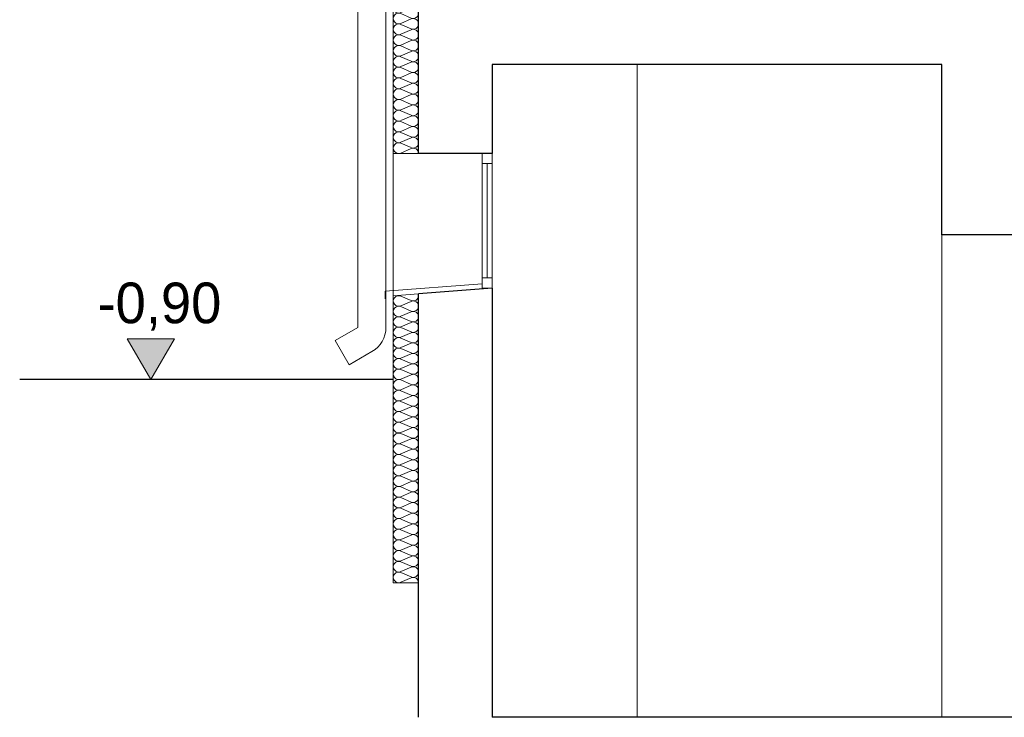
# Model space of a CAD drawing. Extents: x -623047 to -199286, y -27077 to 168279.
# Tile 35 of 194: x -549093 to -545216, y -14560 to -11813. Entities that reach past the tile are written whole.
import ezdxf

# ---------------------------------------------------------------- set-up
doc = ezdxf.new("R2010")
doc.units = 0
doc.header["$MEASUREMENT"] = 0
doc.layers.add('Inwent Izolacje', color=7, linetype='Continuous')
doc.layers.add('INWENT WYMIARY', color=7, linetype='Continuous')
doc.layers.add('Inwent Izolacje_Nr_Pióra__2', color=7, linetype='Continuous', lineweight=13, true_color=0x7f7f7f)
doc.layers.add('INWENT.ŚCIANY_Nr_Pióra__3', color=7, linetype='Continuous', lineweight=13, true_color=0xff6600)
for name, color, linetype, lineweight in [('INWENT KONST. DREWNIANA_Nr_Pióra__1', 7, 'Continuous', 25), ('INWENT RURY SPUSTOWE_Nr_Pióra__21', 7, 'Continuous', 9), ('INWENT TEREN_Nr_Pióra__1', 7, 'Continuous', 25), ('INWENT WYMIARY_Nr_Pióra__21', 7, 'Continuous', 9), ('INWENT.ŚCIANY_Nr_Pióra__1', 7, 'Continuous', 25), ('INWENT.ŚCIANY_Nr_Pióra__21', 7, 'Continuous', 9)]:
    doc.layers.add(name, color=color, linetype=linetype, lineweight=lineweight)
doc.styles.add('GENERATED_STYLE_2', font='txt')

# ---------------------------------------------------------------- blocks, each defined once
blk = doc.blocks.new('Izolacja cieplna 14_163', base_point=(-547522, -8809.6))
at = {"layer": 'Inwent Izolacje_Nr_Pióra__2', "linetype": 'Continuous'}
for p, q in [((-547592.2, -8811.4), (-547551.8, -8829.1)), ((-547551.8, -8832.7), (-547592.2, -8850.4)), ((-547592.2, -8853.9), (-547551.8, -8871.6)), ((-547551.8, -8875.2), (-547592.2, -8892.9)), ((-547592.2, -8896.5), (-547551.8, -8914.2)), ((-547551.8, -8917.7), (-547592.2, -8935.4)), ((-547592.2, -8939), (-547551.8, -8956.7)), ((-547551.8, -8960.3), (-547592.2, -8977.9)), ((-547592.2, -8981.5), (-547551.8, -8999.2)), ((-547551.8, -9002.8), (-547592.2, -9020.5)), ((-547592.2, -9024.1), (-547551.8, -9041.7)), ((-547551.8, -9045.3), (-547592.2, -9063)), ((-547592.2, -9066.6), (-547551.8, -9084.3)), ((-547551.8, -9087.8), (-547592.2, -9105.5)), ((-547592.2, -9109.1), (-547551.8, -9126.8)), ((-547551.8, -9130.4), (-547592.2, -9148.1)), ((-547592.2, -9151.6), (-547551.8, -9169.3)), ((-547551.8, -9172.9), (-547592.2, -9190.6)), ((-547592.2, -9194.2), (-547551.8, -9211.9)), ((-547551.8, -9215.4), (-547592.2, -9233.1)), ((-547592.2, -9236.7), (-547551.8, -9254.4)), ((-547551.8, -9258), (-547592.2, -9275.7)), ((-547592.2, -9279.2), (-547551.8, -9296.9)), ((-547551.8, -9300.5), (-547592.2, -9318.2)), ((-547592.2, -9321.8), (-547551.8, -9339.5)), ((-547551.8, -9343), (-547592.2, -9360.7)), ((-547592.2, -9364.3), (-547551.8, -9382)), ((-547551.8, -9385.6), (-547592.2, -9403.2)), ((-547592.2, -9406.8), (-547551.8, -9424.5)), ((-547551.8, -9428.1), (-547592.2, -9445.8)), ((-547592.2, -9449.4), (-547551.8, -9467)), ((-547551.8, -9470.6), (-547592.2, -9488.3)), ((-547592.2, -9491.9), (-547551.8, -9509.6)), ((-547551.8, -9513.1), (-547592.2, -9530.8)), ((-547592.2, -9534.4), (-547551.8, -9552.1)), ((-547551.8, -9555.7), (-547592.2, -9573.4)), ((-547592.2, -9576.9), (-547551.8, -9594.6)), ((-547551.8, -9598.2), (-547592.2, -9615.9)), ((-547592.2, -9619.5), (-547551.8, -9637.2)), ((-547551.8, -9640.7), (-547592.2, -9658.4)), ((-547592.2, -9662), (-547551.8, -9679.7)), ((-547551.8, -9683.3), (-547592.2, -9701)), ((-547592.2, -9704.5), (-547551.8, -9722.2)), ((-547551.8, -9725.8), (-547592.2, -9743.5)), ((-547592.2, -9747.1), (-547551.8, -9764.8)), ((-547551.8, -9768.3), (-547592.2, -9786)), ((-547592.2, -9789.6), (-547551.8, -9807.3)), ((-547551.8, -9810.9), (-547592.2, -9828.6)), ((-547592.2, -9832.1), (-547551.8, -9849.8)), ((-547551.8, -9853.4), (-547592.2, -9871.1)), ((-547592.2, -9874.7), (-547551.8, -9892.3)), ((-547551.8, -9895.9), (-547592.2, -9913.6)), ((-547592.2, -9917.2), (-547551.8, -9934.9)), ((-547551.8, -9938.4), (-547592.2, -9956.1)), ((-547592.2, -9959.7), (-547551.8, -9977.4)), ((-547551.8, -9981), (-547592.2, -9998.7)), ((-547592.2, -10002.2), (-547551.8, -10019.9)), ((-547551.8, -10023.5), (-547592.2, -10041.2)), ((-547592.2, -10044.8), (-547551.8, -10062.5)), ((-547551.8, -10066), (-547592.2, -10083.7)), ((-547592.2, -10087.3), (-547551.8, -10105)), ((-547551.8, -10108.6), (-547592.2, -10126.3)), ((-547592.2, -10129.8), (-547551.8, -10147.5)), ((-547551.8, -10151.1), (-547592.2, -10168.8)), ((-547592.2, -10172.4), (-547551.8, -10190.1)), ((-547551.8, -10193.6), (-547592.2, -10211.3)), ((-547592.2, -10214.9), (-547551.8, -10232.6)), ((-547551.8, -10236.2), (-547592.2, -10253.9)), ((-547592.2, -10257.4), (-547551.8, -10275.1)), ((-547551.8, -10278.7), (-547592.2, -10296.4)), ((-547592.2, -10300), (-547551.8, -10317.6)), ((-547551.8, -10321.2), (-547592.2, -10338.9)), ((-547592.2, -10342.5), (-547551.8, -10360.2)), ((-547551.8, -10363.7), (-547592.2, -10381.4)), ((-547592.2, -10385), (-547551.8, -10402.7)), ((-547551.8, -10406.3), (-547592.2, -10424)), ((-547592.2, -10427.5), (-547551.8, -10445.2)), ((-547551.8, -10448.8), (-547592.2, -10466.5)), ((-547592.2, -10470.1), (-547551.8, -10487.8)), ((-547551.8, -10491.3), (-547592.2, -10509)), ((-547592.2, -10512.6), (-547551.8, -10530.3)), ((-547551.8, -10533.9), (-547592.2, -10551.6)), ((-547592.2, -10555.1), (-547551.8, -10572.8)), ((-547551.8, -10576.4), (-547592.2, -10594.1)), ((-547592.2, -10597.7), (-547551.8, -10615.4)), ((-547551.8, -10618.9), (-547592.2, -10636.6)), ((-547592.2, -10640.2), (-547551.8, -10657.9)), ((-547551.8, -10661.5), (-547592.2, -10679.2)), ((-547592.2, -10682.7), (-547551.8, -10700.4)), ((-547551.8, -10704), (-547592.2, -10721.7)), ((-547592.2, -10725.3), (-547551.8, -10742.9)), ((-547551.8, -10746.5), (-547592.2, -10764.2)), ((-547592.2, -10767.8), (-547551.8, -10785.5)), ((-547551.8, -10789.1), (-547592.2, -10806.7)), ((-547592.2, -10810.3), (-547551.8, -10828)), ((-547551.8, -10831.6), (-547592.2, -10849.3)), ((-547592.2, -10852.8), (-547551.8, -10870.5)), ((-547551.8, -10874.1), (-547592.2, -10891.8)), ((-547592.2, -10895.4), (-547551.8, -10913.1)), ((-547551.8, -10916.6), (-547592.2, -10934.3)), ((-547592.2, -10937.9), (-547551.8, -10955.6)), ((-547551.8, -10959.2), (-547592.2, -10976.9)), ((-547592.2, -10980.4), (-547551.8, -10998.1)), ((-547551.8, -11001.7), (-547592.2, -11019.4)), ((-547592.2, -11023), (-547551.8, -11040.7)), ((-547551.8, -11044.2), (-547592.2, -11061.9)), ((-547592.2, -11065.5), (-547551.8, -11083.2)), ((-547551.8, -11086.8), (-547592.2, -11104.5)), ((-547592.2, -11108), (-547551.8, -11125.7)), ((-547551.8, -11129.3), (-547592.2, -11147)), ((-547592.2, -11150.6), (-547551.8, -11168.2)), ((-547551.8, -11171.8), (-547592.2, -11189.5)), ((-547592.2, -11193.1), (-547551.8, -11210.8)), ((-547551.8, -11214.4), (-547592.2, -11232)), ((-547592.2, -11235.6), (-547551.8, -11253.3)), ((-547551.8, -11256.9), (-547592.2, -11274.6)), ((-547592.2, -11278.1), (-547551.8, -11295.8)), ((-547551.8, -11299.4), (-547592.2, -11317.1)), ((-547592.2, -11320.7), (-547551.8, -11338.4)), ((-547551.8, -11341.9), (-547592.2, -11359.6)), ((-547592.2, -11363.2), (-547551.8, -11380.9)), ((-547551.8, -11384.5), (-547592.2, -11402.2)), ((-547592.2, -11405.7), (-547551.8, -11423.4)), ((-547551.8, -11427), (-547592.2, -11444.7)), ((-547592.2, -11448.3), (-547551.8, -11466)), ((-547551.8, -11469.5), (-547592.2, -11487.2)), ((-547592.2, -11490.8), (-547551.8, -11508.5)), ((-547551.8, -11512.1), (-547592.2, -11529.8)), ((-547592.2, -11533.3), (-547551.8, -11551)), ((-547551.8, -11554.6), (-547592.2, -11572.3)), ((-547592.2, -11575.9), (-547551.8, -11593.6)), ((-547551.8, -11597.1), (-547592.2, -11614.8)), ((-547592.2, -11618.4), (-547551.8, -11636.1)), ((-547551.8, -11639.7), (-547592.2, -11657.3)), ((-547592.2, -11660.9), (-547551.8, -11678.6)), ((-547551.8, -11682.2), (-547592.2, -11699.9)), ((-547592.2, -11703.4), (-547551.8, -11721.1)), ((-547551.8, -11724.7), (-547592.2, -11742.4)), ((-547592.2, -11746), (-547551.8, -11763.7)), ((-547551.8, -11767.2), (-547592.2, -11784.9)), ((-547592.2, -11788.5), (-547551.8, -11806.2)), ((-547551.8, -11809.8), (-547592.2, -11827.5)), ((-547592.2, -11831), (-547551.8, -11848.7)), ((-547551.8, -11852.3), (-547592.2, -11870)), ((-547592.2, -11873.6), (-547551.8, -11891.3)), ((-547551.8, -11894.8), (-547592.2, -11912.5)), ((-547592.2, -11916.1), (-547551.8, -11933.8)), ((-547551.8, -11937.4), (-547592.2, -11955.1)), ((-547592.2, -11958.6), (-547551.8, -11976.3)), ((-547551.8, -11979.9), (-547592.2, -11997.6)), ((-547592.2, -12001.2), (-547551.8, -12018.9)), ((-547551.8, -12022.4), (-547592.2, -12040.1)), ((-547592.2, -12043.7), (-547551.8, -12061.4)), ((-547551.8, -12065), (-547592.2, -12082.6)), ((-547592.2, -12086.2), (-547551.8, -12103.9)), ((-547551.8, -12107.5), (-547592.2, -12125.2)), ((-547592.2, -12128.8), (-547551.8, -12146.4)), ((-547551.8, -12150), (-547592.2, -12167.7)), ((-547592.2, -12171.3), (-547551.8, -12189)), ((-547551.8, -12192.5), (-547592.2, -12210.2)), ((-547592.2, -12213.8), (-547551.8, -12231.5)), ((-547551.8, -12235.1), (-547592.2, -12252.8)), ((-547592.2, -12256.3), (-547551.8, -12274)), ((-547551.8, -12277.6), (-547592.2, -12295.3)), ((-547592.2, -12298.9), (-547551.8, -12316.6)), ((-547551.8, -12320.1), (-547592.2, -12337.8))]:
    blk.add_line(p, q, dxfattribs=at)
for centre, start_param, end_param in [((-547600.8, -8830.9), 1.158003, 5.125183), ((-547543.3, -8809.6), 4.299596, 6.283185), ((-547543.3, -8852.1), 4.299595, 8.266774), ((-547600.8, -8873.4), 1.158003, 5.125183), ((-547543.3, -8894.7), 4.299595, 8.266774), ((-547600.8, -8915.9), 1.158003, 5.125183), ((-547543.3, -8937.2), 4.299595, 8.266774), ((-547600.8, -8958.5), 1.158003, 5.125183), ((-547543.3, -8979.7), 4.299595, 8.266774), ((-547600.8, -9001), 1.158003, 5.125183), ((-547600.8, -9043.5), 1.158003, 5.125183), ((-547543.3, -9022.3), 4.299595, 8.266774), ((-547600.8, -9086.1), 1.158003, 5.125183), ((-547543.3, -9064.8), 4.299595, 8.266774), ((-547600.8, -9128.6), 1.158003, 5.125183), ((-547543.3, -9107.3), 4.299595, 8.266774), ((-547600.8, -9171.1), 1.158003, 5.125183), ((-547543.3, -9149.9), 4.299595, 8.266774), ((-547543.3, -9192.4), 4.299595, 8.266774), ((-547600.8, -9213.7), 1.158003, 5.125183), ((-547543.3, -9234.9), 4.299595, 8.266774), ((-547600.8, -9256.2), 1.158003, 5.125183), ((-547543.3, -9277.4), 4.299595, 8.266774), ((-547600.8, -9298.7), 1.158003, 5.125183), ((-547543.3, -9320), 4.299595, 8.266774), ((-547600.8, -9341.2), 1.158003, 5.125183), ((-547543.3, -9362.5), 4.299595, 8.266774), ((-547600.8, -9383.8), 1.158003, 5.125183), ((-547543.3, -9405), 4.299595, 8.266774), ((-547600.8, -9426.3), 1.158003, 5.125183), ((-547600.8, -9468.8), 1.158003, 5.125183), ((-547543.3, -9447.6), 4.299595, 8.266774), ((-547600.8, -9511.4), 1.158003, 5.125183), ((-547543.3, -9490.1), 4.299595, 8.266774), ((-547600.8, -9553.9), 1.158003, 5.125183), ((-547543.3, -9532.6), 4.299595, 8.266774), ((-547600.8, -9596.4), 1.158003, 5.125183), ((-547543.3, -9575.2), 4.299595, 8.266774), ((-547600.8, -9639), 1.158003, 5.125183), ((-547543.3, -9617.7), 4.299595, 8.266774), ((-547543.3, -9660.2), 4.299595, 8.266774), ((-547600.8, -9681.5), 1.158003, 5.125183), ((-547543.3, -9702.7), 4.299595, 8.266774), ((-547600.8, -9724), 1.158003, 5.125183), ((-547543.3, -9745.3), 4.299595, 8.266774), ((-547600.8, -9766.5), 1.158003, 5.125183), ((-547543.3, -9787.8), 4.299595, 8.266774), ((-547600.8, -9809.1), 1.158003, 5.125183), ((-547543.3, -9830.3), 4.299595, 8.266774), ((-547600.8, -9851.6), 1.158003, 5.125183), ((-547600.8, -9894.1), 1.158003, 5.125183), ((-547543.3, -9872.9), 4.299595, 8.266774), ((-547600.8, -9936.7), 1.158003, 5.125183), ((-547543.3, -9915.4), 4.299595, 8.266774), ((-547600.8, -9979.2), 1.158003, 5.125183), ((-547543.3, -9957.9), 4.299595, 8.266774), ((-547600.8, -10021.7), 1.158003, 5.125183), ((-547543.3, -10000.5), 4.299595, 8.266774), ((-547600.8, -10064.3), 1.158003, 5.125183), ((-547543.3, -10043), 4.299595, 8.266774), ((-547543.3, -10085.5), 4.299595, 8.266774), ((-547600.8, -10106.8), 1.158003, 5.125183), ((-547543.3, -10128), 4.299595, 8.266774), ((-547600.8, -10149.3), 1.158003, 5.125183), ((-547543.3, -10170.6), 4.299595, 8.266774), ((-547600.8, -10191.8), 1.158003, 5.125183), ((-547543.3, -10213.1), 4.299595, 8.266774), ((-547600.8, -10234.4), 1.158003, 5.125183), ((-547543.3, -10255.6), 4.299595, 8.266774), ((-547600.8, -10276.9), 1.158003, 5.125183), ((-547543.3, -10298.2), 4.299595, 8.266774), ((-547600.8, -10319.4), 1.158003, 5.125183), ((-547600.8, -10362), 1.158003, 5.125183), ((-547543.3, -10340.7), 4.299595, 8.266774), ((-547600.8, -10404.5), 1.158003, 5.125183), ((-547543.3, -10383.2), 4.299595, 8.266774), ((-547600.8, -10447), 1.158003, 5.125183), ((-547543.3, -10425.8), 4.299595, 8.266774), ((-547600.8, -10489.6), 1.158003, 5.125183), ((-547543.3, -10468.3), 4.299595, 8.266774), ((-547543.3, -10510.8), 4.299595, 8.266774), ((-547600.8, -10532.1), 1.158003, 5.125183), ((-547543.3, -10553.3), 4.299595, 8.266774), ((-547600.8, -10574.6), 1.158003, 5.125183), ((-547543.3, -10595.9), 4.299595, 8.266774), ((-547600.8, -10617.1), 1.158003, 5.125183), ((-547543.3, -10638.4), 4.299595, 8.266774), ((-547600.8, -10659.7), 1.158003, 5.125183), ((-547543.3, -10680.9), 4.299595, 8.266774), ((-547600.8, -10702.2), 1.158003, 5.125183), ((-547543.3, -10723.5), 4.299595, 8.266774), ((-547600.8, -10744.7), 1.158003, 5.125183), ((-547600.8, -10787.3), 1.158003, 5.125183), ((-547543.3, -10766), 4.299595, 8.266774), ((-547600.8, -10829.8), 1.158003, 5.125183), ((-547543.3, -10808.5), 4.299595, 8.266774), ((-547600.8, -10872.3), 1.158003, 5.125183), ((-547543.3, -10851.1), 4.299595, 8.266774), ((-547600.8, -10914.9), 1.158003, 5.125183), ((-547543.3, -10893.6), 4.299595, 8.266774), ((-547600.8, -10957.4), 1.158003, 5.125183), ((-547543.3, -10936.1), 4.299595, 8.266774), ((-547543.3, -10978.7), 4.299595, 8.266774), ((-547600.8, -10999.9), 1.158003, 5.125183), ((-547543.3, -11021.2), 4.299595, 8.266774), ((-547600.8, -11042.4), 1.158003, 5.125183), ((-547543.3, -11063.7), 4.299595, 8.266774), ((-547600.8, -11085), 1.158003, 5.125183), ((-547543.3, -11106.2), 4.299595, 8.266774), ((-547600.8, -11127.5), 1.158003, 5.125183), ((-547543.3, -11148.8), 4.299595, 8.266774), ((-547600.8, -11170), 1.158003, 5.125183), ((-547600.8, -11212.6), 1.158003, 5.125183), ((-547543.3, -11191.3), 4.299595, 8.266774), ((-547600.8, -11255.1), 1.158003, 5.125183), ((-547543.3, -11233.8), 4.299595, 8.266774), ((-547600.8, -11297.6), 1.158003, 5.125183), ((-547543.3, -11276.4), 4.299595, 8.266774), ((-547600.8, -11340.2), 1.158003, 5.125183), ((-547543.3, -11318.9), 4.299595, 8.266774), ((-547600.8, -11382.7), 1.158003, 5.125183), ((-547543.3, -11361.4), 4.299595, 8.266774), ((-547543.3, -11404), 4.299595, 8.266774), ((-547600.8, -11425.2), 1.158003, 5.125183), ((-547543.3, -11446.5), 4.299595, 8.266774), ((-547600.8, -11467.7), 1.158003, 5.125183), ((-547543.3, -11489), 4.299595, 8.266774), ((-547600.8, -11510.3), 1.158003, 5.125183), ((-547543.3, -11531.5), 4.299595, 8.266774), ((-547600.8, -11552.8), 1.158003, 5.125183), ((-547543.3, -11574.1), 4.299595, 8.266774), ((-547600.8, -11595.3), 1.158003, 5.125183), ((-547600.8, -11637.9), 1.158003, 5.125183), ((-547543.3, -11616.6), 4.299595, 8.266774), ((-547600.8, -11680.4), 1.158003, 5.125183), ((-547543.3, -11659.1), 4.299595, 8.266774), ((-547600.8, -11722.9), 1.158003, 5.125183), ((-547543.3, -11701.7), 4.299595, 8.266774), ((-547600.8, -11765.5), 1.158003, 5.125183), ((-547543.3, -11744.2), 4.299595, 8.266774), ((-547600.8, -11808), 1.158003, 5.125183), ((-547543.3, -11786.7), 4.299595, 8.266774), ((-547543.3, -11829.3), 4.299595, 8.266774), ((-547600.8, -11850.5), 1.158003, 5.125183), ((-547543.3, -11871.8), 4.299595, 8.266774), ((-547600.8, -11893), 1.158003, 5.125183), ((-547543.3, -11914.3), 4.299595, 8.266774), ((-547600.8, -11935.6), 1.158003, 5.125183), ((-547543.3, -11956.8), 4.299595, 8.266774), ((-547600.8, -11978.1), 1.158003, 5.125183), ((-547543.3, -11999.4), 4.299595, 8.266774), ((-547600.8, -12020.6), 1.158003, 5.125183), ((-547543.3, -12041.9), 4.299595, 8.266774), ((-547600.8, -12063.2), 1.158003, 5.125183), ((-547600.8, -12105.7), 1.158003, 5.125183), ((-547543.3, -12084.4), 4.299595, 8.266774), ((-547600.8, -12148.2), 1.158003, 5.125183), ((-547543.3, -12127), 4.299595, 8.266774), ((-547600.8, -12190.8), 1.158003, 5.125183), ((-547543.3, -12169.5), 4.299595, 8.266774), ((-547600.8, -12233.3), 1.158003, 5.125183), ((-547543.3, -12212), 4.299595, 8.266774), ((-547543.3, -12254.6), 4.299595, 8.266774), ((-547600.8, -12275.8), 1.158003, 5.125183), ((-547543.3, -12297.1), 4.299595, 8.266774), ((-547600.8, -12318.3), 1.158003, 5.125183), ((-547543.3, -12339.6), 0, 1.983589)]:
    blk.add_ellipse(centre, major_axis=(21.3, 0), ratio=0.999871, start_param=start_param, end_param=end_param, dxfattribs=at)
blk = doc.blocks.new('Izolacja cieplna 14_164', base_point=(-547522, -12899.6))
at = {"layer": 'Inwent Izolacje_Nr_Pióra__2', "linetype": 'Continuous'}
for p, q in [((-547592.2, -12901.3), (-547551.8, -12918.5)), ((-547551.8, -12922), (-547592.2, -12939.1)), ((-547592.2, -12942.6), (-547551.8, -12959.8)), ((-547551.8, -12963.2), (-547592.2, -12980.4)), ((-547592.2, -12983.8), (-547551.8, -13001)), ((-547551.8, -13004.5), (-547592.2, -13021.6)), ((-547592.2, -13025.1), (-547551.8, -13042.3)), ((-547551.8, -13045.7), (-547592.2, -13062.9)), ((-547592.2, -13066.3), (-547551.8, -13083.5)), ((-547551.8, -13087), (-547592.2, -13104.1)), ((-547592.2, -13107.6), (-547551.8, -13124.8)), ((-547551.8, -13128.2), (-547592.2, -13145.4)), ((-547592.2, -13148.8), (-547551.8, -13166)), ((-547551.8, -13169.5), (-547592.2, -13186.6)), ((-547592.2, -13190.1), (-547551.8, -13207.3)), ((-547551.8, -13210.7), (-547592.2, -13227.9))]:
    blk.add_line(p, q, dxfattribs=at)
for centre, start_param, end_param in [((-547600.8, -12920.2), 1.158003, 5.125183), ((-547543.3, -12899.6), 4.299596, 6.283185), ((-547600.8, -12961.5), 1.158003, 5.125183), ((-547543.3, -12940.9), 4.299595, 8.266774), ((-547600.8, -13002.7), 1.158003, 5.125183), ((-547543.3, -12982.1), 4.299595, 8.266774), ((-547600.8, -13044), 1.158003, 5.125183), ((-547543.3, -13023.4), 4.299595, 8.266774), ((-547600.8, -13085.2), 1.158003, 5.125183), ((-547543.3, -13064.6), 4.299595, 8.266774), ((-547600.8, -13126.5), 1.158003, 5.125183), ((-547543.3, -13105.9), 4.299595, 8.266774), ((-547543.3, -13147.1), 4.299595, 8.266774), ((-547600.8, -13167.7), 1.158003, 5.125183), ((-547543.3, -13188.4), 4.299595, 8.266774), ((-547600.8, -13209), 1.158003, 5.125183), ((-547543.3, -13229.6), 0, 1.983589)]:
    blk.add_ellipse(centre, major_axis=(21.3, 0), ratio=0.969776, start_param=start_param, end_param=end_param, dxfattribs=at)
blk = doc.blocks.new('Izolacja cieplna 14_165', base_point=(-547522, -12899.6))
at = {"layer": 'Inwent Izolacje_Nr_Pióra__2', "linetype": 'Continuous'}
for p, q in [((-547592.2, -12901.3), (-547551.8, -12918.5)), ((-547551.8, -12922), (-547592.2, -12939.1)), ((-547592.2, -12942.6), (-547551.8, -12959.8)), ((-547551.8, -12963.2), (-547592.2, -12980.4)), ((-547592.2, -12983.8), (-547551.8, -13001)), ((-547551.8, -13004.5), (-547592.2, -13021.6)), ((-547592.2, -13025.1), (-547551.8, -13042.3)), ((-547551.8, -13045.7), (-547592.2, -13062.9)), ((-547592.2, -13066.3), (-547551.8, -13083.5)), ((-547551.8, -13087), (-547592.2, -13104.1)), ((-547592.2, -13107.6), (-547551.8, -13124.8)), ((-547551.8, -13128.2), (-547592.2, -13145.4)), ((-547592.2, -13148.8), (-547551.8, -13166)), ((-547551.8, -13169.5), (-547592.2, -13186.6)), ((-547592.2, -13190.1), (-547551.8, -13207.3)), ((-547551.8, -13210.7), (-547592.2, -13227.9))]:
    blk.add_line(p, q, dxfattribs=at)
for centre, start_param, end_param in [((-547600.8, -12920.2), 1.158003, 5.125183), ((-547543.3, -12899.6), 4.299596, 6.283185), ((-547600.8, -12961.5), 1.158003, 5.125183), ((-547543.3, -12940.9), 4.299595, 8.266774), ((-547600.8, -13002.7), 1.158003, 5.125183), ((-547543.3, -12982.1), 4.299595, 8.266774), ((-547600.8, -13044), 1.158003, 5.125183), ((-547543.3, -13023.4), 4.299595, 8.266774), ((-547600.8, -13085.2), 1.158003, 5.125183), ((-547543.3, -13064.6), 4.299595, 8.266774), ((-547600.8, -13126.5), 1.158003, 5.125183), ((-547543.3, -13105.9), 4.299595, 8.266774), ((-547543.3, -13147.1), 4.299595, 8.266774), ((-547600.8, -13167.7), 1.158003, 5.125183), ((-547543.3, -13188.4), 4.299595, 8.266774), ((-547600.8, -13209), 1.158003, 5.125183), ((-547543.3, -13229.6), 0, 1.983589)]:
    blk.add_ellipse(centre, major_axis=(21.3, 0), ratio=0.969776, start_param=start_param, end_param=end_param, dxfattribs=at)
blk = doc.blocks.new('Izolacja cieplna 14_166', base_point=(-547522, -13229.6))
at = {"layer": 'Inwent Izolacje_Nr_Pióra__2', "linetype": 'Continuous'}
for p, q in [((-547592.2, -13231.4), (-547551.8, -13248.9)), ((-547551.8, -13252.4), (-547592.2, -13270)), ((-547592.2, -13273.5), (-547551.8, -13291)), ((-547551.8, -13294.5), (-547592.2, -13312.1)), ((-547592.2, -13315.6), (-547551.8, -13333.1)), ((-547551.8, -13336.6), (-547592.2, -13354.2)), ((-547592.2, -13357.7), (-547551.8, -13375.2)), ((-547551.8, -13378.8), (-547592.2, -13396.3)), ((-547592.2, -13399.8), (-547551.8, -13417.3)), ((-547551.8, -13420.9), (-547592.2, -13438.4)), ((-547592.2, -13441.9), (-547551.8, -13459.4)), ((-547551.8, -13463), (-547592.2, -13480.5)), ((-547592.2, -13484), (-547551.8, -13501.5)), ((-547551.8, -13505.1), (-547592.2, -13522.6)), ((-547592.2, -13526.1), (-547551.8, -13543.6)), ((-547551.8, -13547.2), (-547592.2, -13564.7)), ((-547592.2, -13568.2), (-547551.8, -13585.7)), ((-547551.8, -13589.3), (-547592.2, -13606.8)), ((-547592.2, -13610.3), (-547551.8, -13627.8)), ((-547551.8, -13631.4), (-547592.2, -13648.9)), ((-547592.2, -13652.4), (-547551.8, -13670)), ((-547551.8, -13673.5), (-547592.2, -13691)), ((-547592.2, -13694.5), (-547551.8, -13712.1)), ((-547551.8, -13715.6), (-547592.2, -13733.1)), ((-547592.2, -13736.6), (-547551.8, -13754.2)), ((-547551.8, -13757.7), (-547592.2, -13775.2)), ((-547592.2, -13778.8), (-547551.8, -13796.3)), ((-547551.8, -13799.8), (-547592.2, -13817.3)), ((-547592.2, -13820.9), (-547551.8, -13838.4)), ((-547551.8, -13841.9), (-547592.2, -13859.4)), ((-547592.2, -13863), (-547551.8, -13880.5)), ((-547551.8, -13884), (-547592.2, -13901.5)), ((-547592.2, -13905.1), (-547551.8, -13922.6)), ((-547551.8, -13926.1), (-547592.2, -13943.6)), ((-547592.2, -13947.2), (-547551.8, -13964.7)), ((-547551.8, -13968.2), (-547592.2, -13985.7)), ((-547592.2, -13989.3), (-547551.8, -14006.8)), ((-547551.8, -14010.3), (-547592.2, -14027.8))]:
    blk.add_line(p, q, dxfattribs=at)
for centre, start_param, end_param in [((-547600.8, -13250.7), 1.158003, 5.125183), ((-547543.3, -13229.6), 4.299596, 6.283185), ((-547543.3, -13271.7), 4.299595, 8.266774), ((-547600.8, -13292.8), 1.158003, 5.125183), ((-547543.3, -13313.8), 4.299595, 8.266774), ((-547600.8, -13334.9), 1.158003, 5.125183), ((-547543.3, -13355.9), 4.299595, 8.266774), ((-547600.8, -13377), 1.158003, 5.125183), ((-547543.3, -13398), 4.299595, 8.266774), ((-547600.8, -13419.1), 1.158003, 5.125183), ((-547600.8, -13461.2), 1.158003, 5.125183), ((-547543.3, -13440.1), 4.299595, 8.266774), ((-547600.8, -13503.3), 1.158003, 5.125183), ((-547543.3, -13482.2), 4.299595, 8.266774), ((-547600.8, -13545.4), 1.158003, 5.125183), ((-547543.3, -13524.4), 4.299595, 8.266774), ((-547600.8, -13587.5), 1.158003, 5.125183), ((-547543.3, -13566.5), 4.299595, 8.266774), ((-547600.8, -13629.6), 1.158003, 5.125183), ((-547543.3, -13608.6), 4.299595, 8.266774), ((-547543.3, -13650.7), 4.299595, 8.266774), ((-547600.8, -13671.7), 1.158003, 5.125183), ((-547543.3, -13692.8), 4.299595, 8.266774), ((-547600.8, -13713.8), 1.158003, 5.125183), ((-547543.3, -13734.9), 4.299595, 8.266774), ((-547600.8, -13755.9), 1.158003, 5.125183), ((-547543.3, -13777), 4.299595, 8.266774), ((-547600.8, -13798), 1.158003, 5.125183), ((-547543.3, -13819.1), 4.299595, 8.266774), ((-547600.8, -13840.1), 1.158003, 5.125183), ((-547543.3, -13861.2), 4.299595, 8.266774), ((-547600.8, -13882.2), 1.158003, 5.125183), ((-547543.3, -13903.3), 4.299595, 8.266774), ((-547600.8, -13924.4), 1.158003, 5.125183), ((-547600.8, -13966.5), 1.158003, 5.125183), ((-547543.3, -13945.4), 4.299595, 8.266774), ((-547600.8, -14008.6), 1.158003, 5.125183), ((-547543.3, -13987.5), 4.299595, 8.266774), ((-547543.3, -14029.6), 0, 1.983589)]:
    blk.add_ellipse(centre, major_axis=(21.3, 0), ratio=0.989883, start_param=start_param, end_param=end_param, dxfattribs=at)
blk = doc.blocks.new('Wymiary_17', base_point=(-548576.6, -13229.6))
at = {"layer": 'INWENT WYMIARY_Nr_Pióra__21', "linetype": 'Continuous'}
blk.add_hatch(color=256, dxfattribs=at).paths.add_polyline_path([(-548576.6, -13229.6), (-548669.4, -13069.6), (-548483.8, -13069.6)], flags=0)
for p, q in [((-548576.6, -13229.6), (-548669.4, -13069.6)), ((-548669.4, -13069.6), (-548483.8, -13069.6)), ((-548483.8, -13069.6), (-548576.6, -13229.6)), ((-548576.6, -13229.6), (-548696.6, -13229.6)), ((-548576.6, -13229.6), (-548456.6, -13229.6))]:
    blk.add_line(p, q, dxfattribs=at)
at = {"layer": 'INWENT WYMIARY_Nr_Pióra__21', "insert": (-548786.6, -13037.6), "char_height": 160, "attachment_point": 7, "style": 'GENERATED_STYLE_2'}
blk.add_mtext('{-0,90}', dxfattribs=at)

msp = doc.modelspace()

# ---------------------------------------------------------------- linework, layer by layer
at = {"layer": 'INWENT KONST. DREWNIANA_Nr_Pióra__1', "linetype": 'Continuous'}
for p, q in [((-545462, -11989.6), (-547232, -11989.6)), ((-539772, -14559.6), (-547232, -14559.6))]:
    msp.add_line(p, q, dxfattribs=at)
at = {"layer": 'INWENT RURY SPUSTOWE_Nr_Pióra__21', "linetype": 'Continuous'}
for p, q in [((-547760.8, -9056), (-547760.8, -13024.3)), ((-547650.8, -9056), (-547650.8, -13024.3)), ((-547850.1, -13075.9), (-547760.8, -13024.3)), ((-547850.1, -13075.9), (-547795.1, -13171.1)), ((-547795.1, -13171.1), (-547705.8, -13119.6))]:
    msp.add_line(p, q, dxfattribs=at)
msp.add_arc((-547760.8, -13024.3), 110, 300, 0, dxfattribs=at)
at = {"layer": 'INWENT TEREN_Nr_Pióra__1', "linetype": 'Continuous'}
msp.add_line((-547622, -13229.6), (-549093, -13229.6), dxfattribs=at)
at = {"layer": 'INWENT.ŚCIANY_Nr_Pióra__1', "linetype": 'Continuous'}
for p, q in [((-547522, -12339.6), (-547522, -8809.6)), ((-547232, -11989.6), (-547232, -12339.6)), ((-545462, -12659.6), (-545462, -11989.6)), ((-547232, -12339.6), (-547522, -12339.6)), ((-545182, -12659.6), (-545462, -12659.6)), ((-547232, -12869.6), (-547522, -12891.9)), ((-547232, -12869.6), (-547232, -14559.6)), ((-547522, -14559.6), (-547522, -12891.9))]:
    msp.add_line(p, q, dxfattribs=at)
at = {"layer": 'INWENT.ŚCIANY_Nr_Pióra__21', "linetype": 'Continuous'}
for p, q in [((-546662, -14559.6), (-546662, -11989.6)), ((-547622, -12899.6), (-547622, -12339.6)), ((-547272, -12339.6), (-547272, -12869.6)), ((-547272, -12339.6), (-547232, -12339.6)), ((-547232, -12339.6), (-547232, -12869.6)), ((-547232, -12339.6), (-547232, -12869.6)), ((-547272, -12379.6), (-547232, -12379.6)), ((-547252, -12379.6), (-547252, -12829.6)), ((-545462, -14559.6), (-545462, -12659.6)), ((-547272, -12829.6), (-547232, -12829.6)), ((-547272, -12852.6), (-547653.2, -12882)), ((-547272, -12869.6), (-547232, -12869.6)), ((-547653.2, -12882), (-547653.2, -12912))]:
    msp.add_line(p, q, dxfattribs=at)
at = {"layer": 'INWENT.ŚCIANY_Nr_Pióra__3', "linetype": 'Continuous'}
for p, q in [((-547622, -12339.6), (-547622, -8809.6)), ((-547522, -12339.6), (-547622, -12339.6)), ((-547522, -12891.9), (-547622, -12899.6)), ((-547622, -14029.6), (-547622, -12899.6)), ((-547622, -14029.6), (-547522, -14029.6))]:
    msp.add_line(p, q, dxfattribs=at)

# ---------------------------------------------------------------- block references
at = {"layer": 'Inwent Izolacje', "color": 104, "linetype": 'Continuous', "lineweight": 13, "true_color": 0x029e21}
for name, p in [('Izolacja cieplna 14_163', (-547522, -8809.6)), ('Izolacja cieplna 14_164', (-547522, -12899.6)), ('Izolacja cieplna 14_165', (-547522, -12899.6)), ('Izolacja cieplna 14_166', (-547522, -13229.6))]:
    msp.add_blockref(name, p, dxfattribs=at)
at = {"layer": 'INWENT WYMIARY', "linetype": 'Continuous'}
msp.add_blockref('Wymiary_17', (-548576.6, -13229.6), dxfattribs=at)

doc.saveas('drawing.dxf')
